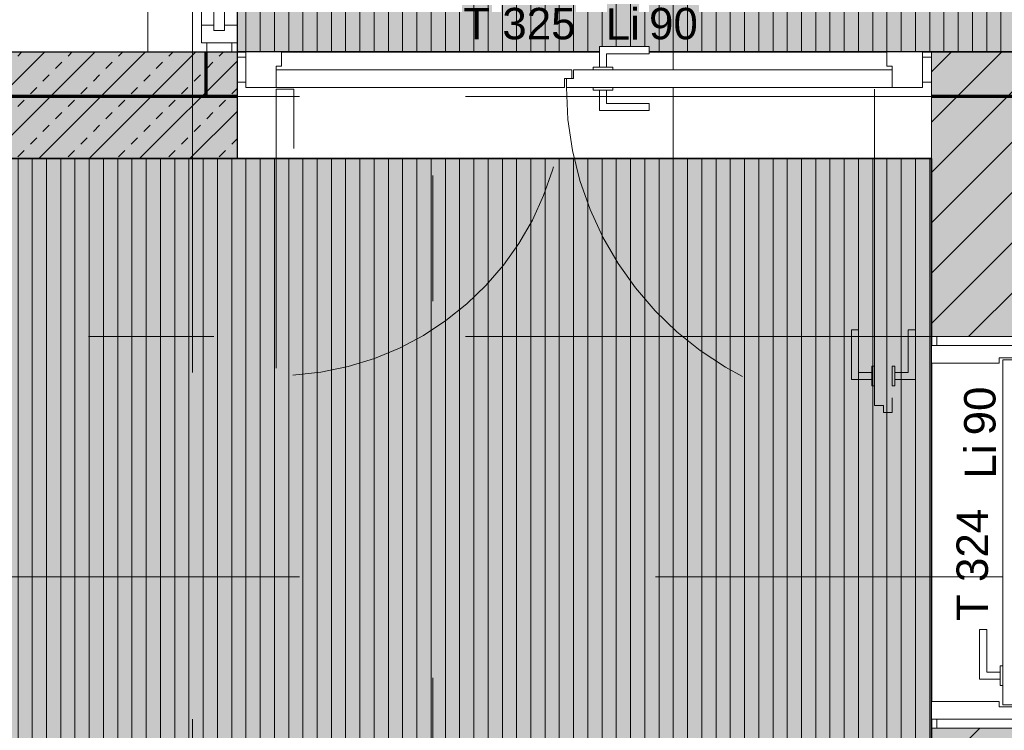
# Model space of a CAD drawing. Header units: metres. Extents: x -49 to 152, y -127 to 99.
# Tile 44 of 177: x -23.44 to -20.67, y -17.98 to -15.98. Entities that reach past the tile are written whole.
import ezdxf
from ezdxf.enums import TextEntityAlignment as Align

# ---------------------------------------------------------------- set-up
doc = ezdxf.new("R2010")
doc.units = ezdxf.units.M
for name, pattern in [('Achsen 01', [5.291531, 3.175, -1.058062, 0.352704, -0.705764]), ('gestrichelt - 01', [2, 1, -1]), ('gestrichelt - 02', [4, 2, -2]), ('ISO-03 Gestrichelt mit Abstand', [7.62, 3.048, -4.572]), ('ISO-07 Punktiert', [0.889, 0.127, -0.762]), ('Raster 01', [2, 1, -1]), ('VW-01 Strichlinie kurz', [2, 1, -1])]:
    doc.linetypes.add(name, pattern=pattern)
for name, color, linetype, lineweight, true_color in [('013_Beton und Stahlbetonarbeiten-000 Brüstung', 7, 'Continuous', 9, 0xa6a6a6), ('013_Beton und Stahlbetonarbeiten-000 Sichtbeton-341 tragende In', 5, 'Continuous', 5, 0x0000ff), ('013_Beton und Stahlbetonarbeiten-000 Sichtbeton-344 Innenwandöf', 5, 'Continuous', 5, 0x0000ff), ('031_Metallbauarbeiten-350 Lamellendecke DS', 7, 'Continuous', 35, 0x666666), ('AV1-Achsen', 1, 'Achsen 01', 18, 0xff0000), ('AV1-Raster', 7, 'Raster 01', 9, 0xa6a6a6), ('AV1-Stempel-Türnummern', 7, 'Continuous', 100, 0x02abea), ('Beschriftung', 7, 'Continuous', 9, 0x555555)]:
    doc.layers.add(name, color=color, linetype=linetype, lineweight=lineweight, true_color=true_color)
for name, color, linetype, lineweight in [('013_Beton und Stahlbetonarbeiten-000 Unterzüge', 7, 'ISO-07 Punktiert', 13), ('013_Beton und Stahlbetonarbeiten-320 Stahlbeton', 7, 'Continuous', 25), ('013_Beton und Stahlbetonarbeiten-340 Innenwände', 7, 'Continuous', 18), ('027_Tischlerarbeiten-340 Innentüren', 7, 'Continuous', 9), ('031_Metallbauarbeiten-340 Innentüren _ Elemente', 7, 'Continuous', 9), ('039_Trockenbauarbeiten-alllg.', 7, 'Continuous', 9), ('_1.35m (3D)', 7, 'Continuous', 9), ('_GRU (2D)', 7, 'Continuous', 9), ('_OG 3 (2D)', 7, 'Continuous', 9), ('_OG 3 - DS (2D)', 7, 'Continuous', 9), ('AV1-Brandschutzkonzept-Brandschutzkonzept', 7, 'Continuous', 5), ('AV1-Schnitt Achsen', 7, 'Achsen 01', 18), ('Keine', 7, 'Continuous', 9)]:
    doc.layers.add(name, color=color, linetype=linetype, lineweight=lineweight)
doc.styles.add('Arial', font='arial.ttf')
pattern_1 = [(90, (0, 0), (0.04, 0), [])]
pattern_2 = [(45, (0, 0), (0.07071068, -0.07071068), [0.025, -0.025])]
pattern_3 = [(-135, (0.03106, -0.03313), (0.07071068, -0.07071068), [])]

# ---------------------------------------------------------------- blocks, each defined once
blk = doc.blocks.new('Group-4')
at = {"layer": 'AV1-Raster'}
for p, q in [((-22.95, -22.95), (-22.95, 1.35)), ((-21.6, -22.95), (-21.6, 1.35)), ((1.35, -16.2), (-40.5, -16.2)), ((1.35, -17.55), (-40.5, -17.55))]:
    blk.add_line(p, q, dxfattribs=at)
blk = doc.blocks.new('1.35m (3D)')
at = {"layer": 'AV1-Raster', "color": 7}
blk.add_blockref('Group-4', (0, 0), dxfattribs=at)
blk = doc.blocks.new('OG 3 - DS (2D)')
at = {"layer": '031_Metallbauarbeiten-350 Lamellendecke DS', "linetype": 'Continuous', "lineweight": 0, "transparency": 33554508}
for points in [[(-22.825, -5.525), (-22.825, -7.975), (-16.075, -7.975), (-16.075, -13.625), (-22.825, -13.625), (-22.825, -16.075), (-13.625, -16.075), (-13.625, -6.425), (-14.975, -6.425), (-14.975, -5.525)], [(-23.075, -21.385), (-23.075, -18.075), (-20.875, -18.075), (-20.875, -16.375), (-30.975, -16.375), (-30.975, -21.385)]]:
    blk.add_hatch(color=254, dxfattribs=at).paths.add_polyline_path(points)
at = {"layer": '031_Metallbauarbeiten-350 Lamellendecke DS', "linetype": 'Continuous', "lineweight": 9, "transparency": 33554508}
h = blk.add_hatch(dxfattribs=at)
h.set_pattern_fill('Lamellendecke', color=252, style=0, pattern_type=2)
h.set_pattern_definition(pattern_1)
h.paths.add_polyline_path([(-22.825, -5.525), (-22.825, -7.975), (-16.075, -7.975), (-16.075, -13.625), (-22.825, -13.625), (-22.825, -16.075), (-13.625, -16.075), (-13.625, -6.425), (-14.975, -6.425), (-14.975, -5.525)])
h = blk.add_hatch(dxfattribs=at)
h.set_pattern_fill('Lamellendecke', color=252, style=0, pattern_type=2)
h.set_pattern_definition(pattern_1)
h.paths.add_polyline_path([(-23.075, -21.385), (-23.075, -18.075), (-20.875, -18.075), (-20.875, -16.375), (-30.975, -16.375), (-30.975, -21.385)])
at = {"layer": '031_Metallbauarbeiten-350 Lamellendecke DS', "flags": 128}
for points in [[(-22.825, -5.525), (-22.825, -7.975), (-16.075, -7.975), (-16.075, -13.625), (-22.825, -13.625), (-22.825, -16.075), (-13.625, -16.075), (-13.625, -6.425), (-14.975, -6.425), (-14.975, -5.525)], [(-23.075, -21.385), (-23.075, -18.075), (-20.875, -18.075), (-20.875, -16.375), (-30.975, -16.375), (-30.975, -21.385)]]:
    blk.add_lwpolyline(points, close=True, dxfattribs=at)
blk = doc.blocks.new('COE - Glaswand - Innenhof 03')
at = {"color": 255}
for points in [[(-2.375, 0.05), (-1.25, 0.05), (-1.25, -0.05), (-2.375, -0.05)], [(-1.2, 0.05), (-0.075, 0.05), (-0.075, -0.05), (-1.2, -0.05)]]:
    blk.add_wipeout(points, dxfattribs=at).dxf.layer = '031_Metallbauarbeiten-340 Innentüren _ Elemente'
at = {"layer": '031_Metallbauarbeiten-340 Innentüren _ Elemente', "color": 253, "flags": 128}
for points in [[(-2.375, 0.05), (-1.25, 0.05), (-1.25, -0.05), (-2.375, -0.05)], [(-1.2, 0.05), (-0.075, 0.05), (-0.075, -0.05), (-1.2, -0.05)]]:
    blk.add_lwpolyline(points, close=True, dxfattribs=at)
at = {"color": 255}
for points in [[(-2.375, -0.015), (-2.375, -0.05), (-2.425, -0.05), (-2.425, 0.05), (-2.375, 0.05), (-2.375, 0.015), (-2.39, 0.015), (-2.39, -0.015)], [(-0.075, -0.015), (-0.075, -0.05), (-0.025, -0.05), (-0.025, 0.05), (-0.075, 0.05), (-0.075, 0.015), (-0.06, 0.015), (-0.06, -0.015)]]:
    blk.add_wipeout(points, dxfattribs=at).dxf.layer = '031_Metallbauarbeiten-340 Innentüren _ Elemente'
at = {"layer": '031_Metallbauarbeiten-340 Innentüren _ Elemente', "flags": 128}
for points in [[(-2.375, -0.015), (-2.375, -0.05), (-2.425, -0.05), (-2.425, 0.05), (-2.375, 0.05), (-2.375, 0.015), (-2.39, 0.015), (-2.39, -0.015)], [(-0.075, -0.015), (-0.075, -0.05), (-0.025, -0.05), (-0.025, 0.05), (-0.075, 0.05), (-0.075, 0.015), (-0.06, 0.015), (-0.06, -0.015)]]:
    blk.add_lwpolyline(points, close=True, dxfattribs=at)
at = {"color": 255}
for points in [[(-2.45, 0.035), (-2.425, 0.035), (-2.425, -0.035), (-2.45, -0.035)], [(-0.025, 0.035), (0, 0.035), (0, -0.035), (-0.025, -0.035)], [(-1.215, 0.015), (-0.06, 0.015), (-0.06, -0.015), (-1.215, -0.015)]]:
    blk.add_wipeout(points, dxfattribs=at).dxf.layer = '031_Metallbauarbeiten-340 Innentüren _ Elemente'
at = {"layer": '031_Metallbauarbeiten-340 Innentüren _ Elemente', "flags": 128}
for points in [[(-2.45, 0.035), (-2.425, 0.035), (-2.425, -0.035), (-2.45, -0.035)], [(-0.025, 0.035), (0, 0.035), (0, -0.035), (-0.025, -0.035)], [(-1.215, 0.015), (-0.06, 0.015), (-0.06, -0.015), (-1.215, -0.015)]]:
    blk.add_lwpolyline(points, close=True, dxfattribs=at)
at = {"color": 255}
blk.add_wipeout([(-1.25, 0.015), (-1.25, 0.05), (-1.2, 0.05), (-1.2, 0.015), (-1.215, 0.015), (-1.215, -0.015), (-1.2, -0.015), (-1.2, -0.05), (-1.25, -0.05), (-1.25, -0.015), (-1.235, -0.015), (-1.235, 0.015)], dxfattribs=at).dxf.layer = '031_Metallbauarbeiten-340 Innentüren _ Elemente'
at = {"layer": '031_Metallbauarbeiten-340 Innentüren _ Elemente', "flags": 128}
blk.add_lwpolyline([(-1.25, 0.015), (-1.25, 0.05), (-1.2, 0.05), (-1.2, 0.015), (-1.215, 0.015), (-1.215, -0.015), (-1.2, -0.015), (-1.2, -0.05), (-1.25, -0.05), (-1.25, -0.015), (-1.235, -0.015), (-1.235, 0.015)], close=True, dxfattribs=at)
at = {"color": 255}
blk.add_wipeout([(-2.39, 0.015), (-1.235, 0.015), (-1.235, -0.015), (-2.39, -0.015)], dxfattribs=at).dxf.layer = '031_Metallbauarbeiten-340 Innentüren _ Elemente'
at = {"layer": '031_Metallbauarbeiten-340 Innentüren _ Elemente', "flags": 128}
blk.add_lwpolyline([(-2.39, 0.015), (-1.235, 0.015), (-1.235, -0.015), (-2.39, -0.015)], close=True, dxfattribs=at)
blk = doc.blocks.new('COE - Innentür 1.10 _ 0.25')
at = {"layer": '027_Tischlerarbeiten-340 Innentüren', "color": 253, "linetype": 'gestrichelt - 01', "lineweight": 9, "transparency": 33554687, "flags": 128}
for points in [[(1.0325, 1.0375), (1.0125, 1.0375), (1.0125, 1.075), (0.8925, 1.075), (0.8925, 1.095), (1.0325, 1.095)], [(0.135, 1.03), (1.105, 1.03), (1.105, 0.98), (0.135, 0.98)], [(0.995, 1.03), (0.995, 1.0375), (1.05, 1.0375), (1.05, 1.03)], [(1.0325, 0.9725), (1.0125, 0.9725), (1.0125, 0.935), (0.8925, 0.935), (0.8925, 0.915), (1.0325, 0.915)], [(0.995, 0.9725), (0.995, 0.98), (1.05, 0.98), (1.05, 0.9725)]]:
    blk.add_lwpolyline(points, close=True, dxfattribs=at)
at = {"layer": '027_Tischlerarbeiten-340 Innentüren', "color": 253, "linetype": 'gestrichelt - 01', "lineweight": 9, "transparency": 33554687}
blk.add_arc((0.1325, 1.0375), 0.9725, 269.5581, 356.6163, dxfattribs=at)
at = {"color": 255}
for points in [[(-0.11, 1.1), (0.11, 1.1), (0.11, 1.075), (-0.11, 1.075)], [(-0.11, 0.025), (0.11, 0.025), (0.11, 0), (-0.11, 0)]]:
    blk.add_wipeout(points, dxfattribs=at).dxf.layer = '027_Tischlerarbeiten-340 Innentüren'
at = {"layer": '027_Tischlerarbeiten-340 Innentüren', "flags": 128}
for points in [[(-0.11, 1.1), (0.11, 1.1), (0.11, 1.075), (-0.11, 1.075)], [(-0.11, 0.025), (0.11, 0.025), (0.11, 0), (-0.11, 0)]]:
    blk.add_lwpolyline(points, close=True, dxfattribs=at)
at = {"color": 255}
blk.add_wipeout([(0.125, 0.06), (0.065, 0.06), (0.065, 0.075), (-0.125, 0.075), (-0.125, 0.025), (0.125, 0.025)], dxfattribs=at).dxf.layer = '027_Tischlerarbeiten-340 Innentüren'
at = {"layer": '027_Tischlerarbeiten-340 Innentüren', "flags": 128}
blk.add_lwpolyline([(0.125, 0.06), (0.065, 0.06), (0.065, 0.075), (-0.125, 0.075), (-0.125, 0.025), (0.125, 0.025)], close=True, dxfattribs=at)
at = {"color": 255}
blk.add_wipeout([(0.125, 1.035), (0.125, 0.065), (0.075, 0.065), (0.075, 1.035)], dxfattribs=at).dxf.layer = '027_Tischlerarbeiten-340 Innentüren'
at = {"layer": '027_Tischlerarbeiten-340 Innentüren', "flags": 128}
blk.add_lwpolyline([(0.125, 1.035), (0.125, 0.065), (0.075, 0.065), (0.075, 1.035)], close=True, dxfattribs=at)
at = {"color": 255}
for points in [[(0.125, 1.04), (0.065, 1.04), (0.065, 1.025), (-0.125, 1.025), (-0.125, 1.075), (0.125, 1.075)], [(0.0675, 0.1375), (0.0675, 0.1575), (0.03, 0.1575), (0.03, 0.2775), (0.01, 0.2775), (0.01, 0.1375)], [(0.1325, 0.1375), (0.1325, 0.1575), (0.17, 0.1575), (0.17, 0.2775), (0.19, 0.2775), (0.19, 0.1375)]]:
    blk.add_wipeout(points, dxfattribs=at).dxf.layer = '027_Tischlerarbeiten-340 Innentüren'
at = {"layer": '027_Tischlerarbeiten-340 Innentüren', "flags": 128}
for points in [[(0.125, 1.04), (0.065, 1.04), (0.065, 1.025), (-0.125, 1.025), (-0.125, 1.075), (0.125, 1.075)], [(0.0675, 0.1375), (0.0675, 0.1575), (0.03, 0.1575), (0.03, 0.2775), (0.01, 0.2775), (0.01, 0.1375)], [(0.1325, 0.1375), (0.1325, 0.1575), (0.17, 0.1575), (0.17, 0.2775), (0.19, 0.2775), (0.19, 0.1375)]]:
    blk.add_lwpolyline(points, close=True, dxfattribs=at)
at = {"color": 255}
for points in [[(0.14, 1.0375), (0.1378, 1.0322), (0.1325, 1.03), (0.1272, 1.0322), (0.125, 1.0375), (0.1272, 1.0428), (0.1325, 1.045), (0.1378, 1.0428)], [(0.0675, 0.175), (0.075, 0.175), (0.075, 0.12), (0.0675, 0.12)], [(0.125, 0.175), (0.1325, 0.175), (0.1325, 0.12), (0.125, 0.12)]]:
    blk.add_wipeout(points, dxfattribs=at).dxf.layer = '027_Tischlerarbeiten-340 Innentüren'
at = {"layer": '027_Tischlerarbeiten-340 Innentüren', "flags": 128}
for points in [[(0.0675, 0.175), (0.075, 0.175), (0.075, 0.12), (0.0675, 0.12)], [(0.125, 0.175), (0.1325, 0.175), (0.1325, 0.12), (0.125, 0.12)]]:
    blk.add_lwpolyline(points, close=True, dxfattribs=at)
at = {"layer": '027_Tischlerarbeiten-340 Innentüren'}
blk.add_circle((0.1325, 1.0375), 0.0075, dxfattribs=at)
blk = doc.blocks.new('Group-357')
at = {"layer": '031_Metallbauarbeiten-340 Innentüren _ Elemente', "char_height": 0.08826, "attachment_point": 8, "line_spacing_factor": 0.965511, "style": 'Arial'}
for s, insert in [('T 325', (-22.032, -16.0409)), ('Li', (-21.7417, -16.0409)), ('90', (-21.5995, -16.0409))]:
    blk.add_mtext(s, dxfattribs=dict(at, insert=insert))
at = {"layer": 'AV1-Stempel-Türnummern', "color": 0, "flags": 1}
for tag in ['Türnummer', 'Lichte_Breite', 'Panikfunktion', 'AT-Nr.', 'Schallschutzklasse']:
    blk.add_attdef(tag, (-22.1911, -16.0448), '', height=0.00018, dxfattribs=at)
blk = doc.blocks.new('Türnummer 2 - Innentür')
at = {"layer": '031_Metallbauarbeiten-340 Innentüren _ Elemente', "char_height": 0.08826, "attachment_point": 8, "line_spacing_factor": 0.965511, "style": 'Arial'}
for s, insert in [('Li', (0, -0.0671)), ('90', (0.1423, -0.0671))]:
    blk.add_mtext(s, dxfattribs=dict(at, insert=insert))
at = {"layer": '031_Metallbauarbeiten-340 Innentüren _ Elemente', "style": 'Arial'}
blk.add_attdef('Türnummer', text='', height=0.0883, dxfattribs=at).set_placement((-0.2903, -0.071), align=Align.BOTTOM_CENTER)
at = {"layer": '031_Metallbauarbeiten-340 Innentüren _ Elemente', "color": 7, "transparency": 33554687, "style": 'Arial'}
blk.add_attdef('Schallschutzklasse', text='', height=0.0883, dxfattribs=at).set_placement((-0.1763, -0.2296), align=Align.BOTTOM_CENTER)
at = {"layer": 'Keine', "color": 0, "flags": 1}
for tag, p in [('Lichte_Breite', (-0.4481, -0.3885)), ('Panikfunktion', (-0.4481, -0.5473)), ('AT-Nr.', (-0.4481, -0.7062))]:
    blk.add_attdef(tag, p, '', height=0.0883, dxfattribs=at)
blk = doc.blocks.new('Group-358')
at = {"layer": '031_Metallbauarbeiten-340 Innentüren _ Elemente', "color": 253, "linetype": 'gestrichelt - 01', "lineweight": 9, "flags": 128}
for points in [[(-22.715, -16.9635), (-22.715, -16.18), (-22.665, -16.18), (-22.665, -16.9835), (-22.69, -16.9835), (-22.69, -16.9635)], [(-21.035, -16.18), (-21.035, -17.0684), (-21.01, -17.0684), (-21.01, -17.0884), (-20.985, -17.0884), (-20.985, -16.18)], [(-21.0425, -16.9959), (-21.0425, -16.9759), (-21.08, -16.9759), (-21.08, -16.8559), (-21.1, -16.8559), (-21.1, -16.9959)], [(-20.9775, -16.9959), (-20.9775, -16.9759), (-20.94, -16.9759), (-20.94, -16.8559), (-20.92, -16.8559), (-20.92, -16.9959)], [(-21.035, -16.9584), (-21.035, -17.0134), (-21.0425, -17.0134), (-21.0425, -16.9584)], [(-20.9775, -16.9584), (-20.9775, -17.0134), (-20.985, -17.0134), (-20.985, -16.9584)]]:
    blk.add_lwpolyline(points, close=True, dxfattribs=at)
at = {"layer": '031_Metallbauarbeiten-340 Innentüren _ Elemente', "color": 253, "linetype": 'gestrichelt - 01', "lineweight": 9}
for centre, radius, start, end in [((-22.715, -16.175), 0.81, 273.2987, 0), ((-20.985, -16.175), 0.915, 180, 266.5748)]:
    blk.add_arc(centre, radius, start, end, dxfattribs=at)
at = {"color": 255}
for points in [[(-22.8, -16.09), (-22.8, -16.16), (-22.825, -16.16), (-22.825, -16.09)], [(-20.875, -16.09), (-20.875, -16.16), (-20.9, -16.16), (-20.9, -16.09)]]:
    blk.add_wipeout(points, dxfattribs=at).dxf.layer = '031_Metallbauarbeiten-340 Innentüren _ Elemente'
at = {"layer": '031_Metallbauarbeiten-340 Innentüren _ Elemente', "flags": 128}
for points in [[(-22.8, -16.09), (-22.8, -16.16), (-22.825, -16.16), (-22.825, -16.09)], [(-20.875, -16.09), (-20.875, -16.16), (-20.9, -16.16), (-20.9, -16.09)]]:
    blk.add_lwpolyline(points, close=True, dxfattribs=at)
at = {"color": 255}
blk.add_wipeout([(-20.985, -16.125), (-21.88, -16.125), (-21.88, -16.15), (-21.9, -16.15), (-21.9, -16.175), (-20.985, -16.175)], dxfattribs=at).dxf.layer = '031_Metallbauarbeiten-340 Innentüren _ Elemente'
at = {"layer": '031_Metallbauarbeiten-340 Innentüren _ Elemente', "flags": 128}
blk.add_lwpolyline([(-20.985, -16.125), (-21.88, -16.125), (-21.88, -16.15), (-21.9, -16.15), (-21.9, -16.175), (-20.985, -16.175)], close=True, dxfattribs=at)
at = {"color": 255}
blk.add_wipeout([(-22.715, -16.115), (-22.715, -16.175), (-22.8, -16.175), (-22.8, -16.075), (-22.7, -16.075), (-22.7, -16.115)], dxfattribs=at).dxf.layer = '031_Metallbauarbeiten-340 Innentüren _ Elemente'
at = {"layer": '031_Metallbauarbeiten-340 Innentüren _ Elemente', "flags": 128}
blk.add_lwpolyline([(-22.715, -16.115), (-22.715, -16.175), (-22.8, -16.175), (-22.8, -16.075), (-22.7, -16.075), (-22.7, -16.115)], close=True, dxfattribs=at)
at = {"color": 255}
for points in [[(-21.8075, -16.1175), (-21.7875, -16.1175), (-21.7875, -16.08), (-21.6675, -16.08), (-21.6675, -16.06), (-21.8075, -16.06)], [(-20.985, -16.115), (-20.985, -16.175), (-20.9, -16.175), (-20.9, -16.075), (-21, -16.075), (-21, -16.115)], [(-21.8075, -16.1825), (-21.7875, -16.1825), (-21.7875, -16.22), (-21.6675, -16.22), (-21.6675, -16.24), (-21.8075, -16.24)]]:
    blk.add_wipeout(points, dxfattribs=at).dxf.layer = '031_Metallbauarbeiten-340 Innentüren _ Elemente'
at = {"layer": '031_Metallbauarbeiten-340 Innentüren _ Elemente', "flags": 128}
for points in [[(-21.8075, -16.1175), (-21.7875, -16.1175), (-21.7875, -16.08), (-21.6675, -16.08), (-21.6675, -16.06), (-21.8075, -16.06)], [(-20.985, -16.115), (-20.985, -16.175), (-20.9, -16.175), (-20.9, -16.075), (-21, -16.075), (-21, -16.115)], [(-21.8075, -16.1825), (-21.7875, -16.1825), (-21.7875, -16.22), (-21.6675, -16.22), (-21.6675, -16.24), (-21.8075, -16.24)]]:
    blk.add_lwpolyline(points, close=True, dxfattribs=at)
at = {"color": 255}
blk.add_wipeout([(-21.905, -16.175), (-22.715, -16.175), (-22.715, -16.125), (-21.885, -16.125), (-21.885, -16.15), (-21.905, -16.15)], dxfattribs=at).dxf.layer = '031_Metallbauarbeiten-340 Innentüren _ Elemente'
at = {"layer": '031_Metallbauarbeiten-340 Innentüren _ Elemente', "flags": 128}
blk.add_lwpolyline([(-21.905, -16.175), (-22.715, -16.175), (-22.715, -16.125), (-21.885, -16.125), (-21.885, -16.15), (-21.905, -16.15)], close=True, dxfattribs=at)
at = {"color": 255}
for points in [[(-21.77, -16.1175), (-21.77, -16.125), (-21.825, -16.125), (-21.825, -16.1175)], [(-21.77, -16.175), (-21.77, -16.1825), (-21.825, -16.1825), (-21.825, -16.175)]]:
    blk.add_wipeout(points, dxfattribs=at).dxf.layer = '031_Metallbauarbeiten-340 Innentüren _ Elemente'
at = {"layer": '031_Metallbauarbeiten-340 Innentüren _ Elemente', "flags": 128}
for points in [[(-21.77, -16.1175), (-21.77, -16.125), (-21.825, -16.125), (-21.825, -16.1175)], [(-21.77, -16.175), (-21.77, -16.1825), (-21.825, -16.1825), (-21.825, -16.175)]]:
    blk.add_lwpolyline(points, close=True, dxfattribs=at)
blk = doc.blocks.new('OG 3 (2D)')
at = {"layer": '013_Beton und Stahlbetonarbeiten-000 Sichtbeton-341 tragende In', "color": 30}
blk.add_solid([(-17.925, -16.125), (-17.875, -16.075), (-20.825, -16.125), (-20.875, -16.075)], dxfattribs=at)
at = {"layer": '013_Beton und Stahlbetonarbeiten-000 Unterzüge', "linetype": 'VW-01 Strichlinie kurz', "flags": 128}
blk.add_lwpolyline([(-20.875, -16.875), (-20.625, -16.875), (-20.625, -17.975), (-20.875, -17.975)], close=True, dxfattribs=at)
at = {"layer": 'AV1-Brandschutzkonzept-Brandschutzkonzept', "color": 40, "linetype": 'gestrichelt - 01', "lineweight": 70, "true_color": 0xffc000, "transparency": 33554687}
for p, q in [((-22.95, -16.2), (-26.275, -16.2)), ((-22.825, -16.2), (-22.95, -16.2)), ((-22.825, -16.2), (-22.9128, -16.2)), ((-18.9507, -16.2), (-20.875, -16.2)), ((-18, -16.2), (-20.875, -16.2))]:
    blk.add_line(p, q, dxfattribs=at)
at = {"layer": 'AV1-Stempel-Türnummern', "color": 7}
blk.add_blockref('Group-357', (0, 0), dxfattribs=at)
at = {"color": 255}
blk.add_wipeout([(-23.075, -16.075), (-23.075, -13.625), (-22.825, -13.625), (-22.825, -16.075)], dxfattribs=at).dxf.layer = '013_Beton und Stahlbetonarbeiten-000 Brüstung'
at = {"layer": '013_Beton und Stahlbetonarbeiten-000 Brüstung', "flags": 128}
blk.add_lwpolyline([(-23.075, -16.075), (-23.075, -13.625), (-22.825, -13.625), (-22.825, -16.075)], close=True, dxfattribs=at)
at = {"layer": '013_Beton und Stahlbetonarbeiten-000 Sichtbeton-341 tragende In', "color": 30}
blk.add_solid([(-26.275, -16.075), (-26.225, -16.125), (-23.075, -16.075), (-23.075, -16.125)], dxfattribs=at)
at = {"layer": '039_Trockenbauarbeiten-alllg.', "color": 12, "linetype": 'ISO-03 Gestrichelt mit Abstand'}
blk.add_line((-22.95, -13.625), (-22.95, -16.075), dxfattribs=at)
at = {"layer": 'Beschriftung', "linetype": 'gestrichelt - 02'}
blk.add_line((-39.025, -5.525), (-23.075, -16.075), dxfattribs=at)
at = {"layer": '027_Tischlerarbeiten-340 Innentüren', "color": 7}
blk.add_blockref('COE - Innentür 1.10 _ 0.25', (-20.75, -17.975), dxfattribs=at)
at = {"layer": '013_Beton und Stahlbetonarbeiten-000 Sichtbeton-341 tragende In', "color": 30}
blk.add_solid([(-20.875, -18.375), (-20.825, -18.375), (-20.875, -17.975), (-20.825, -17.975)], dxfattribs=at)
at = {"layer": '031_Metallbauarbeiten-340 Innentüren _ Elemente', "color": 7, "rotation": 90}
blk.add_blockref('COE - Glaswand - Innenhof 03', (-22.875, -13.625), dxfattribs=at)
at = {"layer": 'AV1-Stempel-Türnummern', "color": 7}
ref = blk.add_blockref('Türnummer 2 - Innentür', (-20.761, -17.2262), dxfattribs=dict(at, rotation=90))
ref.add_attrib('Türnummer', 'T 324', dxfattribs={"layer": '031_Metallbauarbeiten-340 Innentüren _ Elemente', "height": 0.08826, "rotation": 90, "style": 'Arial'}).set_placement((-20.69, -17.5164), align=Align.BOTTOM_CENTER)
at = {"layer": '013_Beton und Stahlbetonarbeiten-340 Innenwände', "linetype": 'Continuous', "lineweight": 0, "true_color": 0xc0c0c0}
blk.add_hatch(color=9, dxfattribs=at).paths.add_polyline_path([(-20.875, -16.875), (-20.875, -16.075), (-17.875, -16.075), (-17.875, -18.625), (-22.825, -18.625), (-22.825, -21.475), (-23.075, -21.475), (-23.075, -18.375), (-20.875, -18.375), (-20.875, -17.975), (-20.625, -17.975), (-20.625, -18.375), (-18.125, -18.375), (-18.125, -16.325), (-20.625, -16.325), (-20.625, -16.875)])
at = {"layer": '013_Beton und Stahlbetonarbeiten-340 Innenwände', "linetype": 'Continuous', "lineweight": 13}
h = blk.add_hatch(dxfattribs=at)
h.set_pattern_fill('Stahlbeton', color=251, style=0, pattern_type=2)
h.set_pattern_definition(pattern_2)
h.paths.add_polyline_path([(-20.875, -16.875), (-20.875, -16.075), (-17.875, -16.075), (-17.875, -18.625), (-22.825, -18.625), (-22.825, -21.475), (-23.075, -21.475), (-23.075, -18.375), (-20.875, -18.375), (-20.875, -17.975), (-20.625, -17.975), (-20.625, -18.375), (-18.125, -18.375), (-18.125, -16.325), (-20.625, -16.325), (-20.625, -16.875)])
h = blk.add_hatch(dxfattribs=at)
h.set_pattern_fill('Stahlbeton-1', color=251, style=0, pattern_type=2)
h.set_pattern_definition(pattern_3)
h.paths.add_polyline_path([(-20.875, -16.875), (-20.875, -16.075), (-17.875, -16.075), (-17.875, -18.625), (-22.825, -18.625), (-22.825, -21.475), (-23.075, -21.475), (-23.075, -18.375), (-20.875, -18.375), (-20.875, -17.975), (-20.625, -17.975), (-20.625, -18.375), (-18.125, -18.375), (-18.125, -16.325), (-20.625, -16.325), (-20.625, -16.875)])
at = {"layer": '013_Beton und Stahlbetonarbeiten-340 Innenwände', "flags": 128}
blk.add_lwpolyline([(-20.875, -16.875), (-20.875, -16.075), (-17.875, -16.075), (-17.875, -18.625), (-22.825, -18.625), (-22.825, -21.475), (-23.075, -21.475), (-23.075, -18.375), (-20.875, -18.375), (-20.875, -17.975), (-20.625, -17.975), (-20.625, -18.375), (-18.125, -18.375), (-18.125, -16.325), (-20.625, -16.325), (-20.625, -16.875)], close=True, dxfattribs=at)
at = {"layer": 'AV1-Brandschutzkonzept-Brandschutzkonzept', "color": 40, "linetype": 'gestrichelt - 01', "lineweight": 70, "true_color": 0xffc000, "transparency": 33554687}
blk.add_line((-22.9128, -16.075), (-22.9128, -16.2), dxfattribs=at)
at = {"layer": '031_Metallbauarbeiten-340 Innentüren _ Elemente', "color": 7}
blk.add_blockref('Group-358', (0, 0), dxfattribs=at)
at = {"layer": '013_Beton und Stahlbetonarbeiten-320 Stahlbeton', "linetype": 'Continuous', "lineweight": 0, "true_color": 0xc0c0c0}
blk.add_hatch(color=9, dxfattribs=at).paths.add_polyline_path([(-26.275, -16.075), (-22.825, -16.075), (-22.825, -16.375), (-26.275, -16.375)])
at = {"layer": '013_Beton und Stahlbetonarbeiten-320 Stahlbeton', "linetype": 'Continuous', "lineweight": 13}
h = blk.add_hatch(dxfattribs=at)
h.set_pattern_fill('Stahlbeton', color=251, style=0, pattern_type=2)
h.set_pattern_definition(pattern_2)
h.paths.add_polyline_path([(-26.275, -16.075), (-22.825, -16.075), (-22.825, -16.375), (-26.275, -16.375)])
h = blk.add_hatch(dxfattribs=at)
h.set_pattern_fill('Stahlbeton-1', color=251, style=0, pattern_type=2)
h.set_pattern_definition(pattern_3)
h.paths.add_polyline_path([(-26.275, -16.075), (-22.825, -16.075), (-22.825, -16.375), (-26.275, -16.375)])
at = {"layer": '013_Beton und Stahlbetonarbeiten-000 Sichtbeton-341 tragende In', "color": 30}
for points in [[(-23.075, -16.075), (-22.825, -16.075), (-23.075, -16.125), (-22.875, -16.125)], [(-26.225, -16.325), (-26.275, -16.375), (-22.875, -16.325), (-22.825, -16.375)], [(-20.875, -16.875), (-20.825, -16.875), (-20.875, -16.325), (-20.825, -16.325)]]:
    blk.add_solid(points, dxfattribs=at)
at = {"layer": '013_Beton und Stahlbetonarbeiten-000 Sichtbeton-344 Innenwandöf', "color": 30}
for points in [[(-22.825, -16.075), (-22.825, -16.375), (-22.875, -16.125), (-22.875, -16.325)], [(-20.875, -16.075), (-20.875, -16.325), (-20.825, -16.125), (-20.825, -16.325)]]:
    blk.add_solid(points, dxfattribs=at)
at = {"layer": '013_Beton und Stahlbetonarbeiten-000 Unterzüge', "linetype": 'VW-01 Strichlinie kurz', "flags": 128}
blk.add_lwpolyline([(-22.825, -16.375), (-22.825, -16.075), (-20.875, -16.075), (-20.875, -16.375)], close=True, dxfattribs=at)
at = {"layer": '013_Beton und Stahlbetonarbeiten-320 Stahlbeton', "flags": 128}
blk.add_lwpolyline([(-26.275, -16.075), (-22.825, -16.075), (-22.825, -16.375), (-26.275, -16.375)], close=True, dxfattribs=at)
at = {"layer": '039_Trockenbauarbeiten-alllg.', "color": 12, "linetype": 'ISO-07 Punktiert'}
blk.add_line((-20.875, -16.2), (-22.825, -16.2), dxfattribs=at)
blk = doc.blocks.new('Group-875')
at = {"layer": 'AV1-Achsen'}
blk.add_line((-22.95, -26.5), (-22.95, 4.9), dxfattribs=at)
blk = doc.blocks.new('Group-880')
at = {"layer": 'AV1-Achsen'}
blk.add_line((-43.35, -16.2), (4.2, -16.2), dxfattribs=at)
blk = doc.blocks.new('Group-885')
at = {"layer": 'AV1-Schnitt Achsen'}
blk.add_line((-43.35, -16.875), (4.2, -16.875), dxfattribs=at)
blk = doc.blocks.new('Group-890')
at = {"layer": 'AV1-Schnitt Achsen'}
blk.add_line((-22.275, -26.3), (-22.275, 4.7), dxfattribs=at)
blk = doc.blocks.new('GRU (2D)')
at = {"layer": 'AV1-Achsen', "color": 7}
for name in ['Group-875', 'Group-880']:
    blk.add_blockref(name, (0, 0), dxfattribs=at)
at = {"layer": 'AV1-Schnitt Achsen', "color": 7}
for name in ['Group-890', 'Group-885']:
    blk.add_blockref(name, (0, 0), dxfattribs=at)

msp = doc.modelspace()

# ---------------------------------------------------------------- block references
at = {"layer": '_1.35m (3D)'}
msp.add_blockref('1.35m (3D)', (0, 0), dxfattribs=at)

# ---------------------------------------------------------------- next in the draw order: block references
at = {"layer": '_OG 3 - DS (2D)'}
msp.add_blockref('OG 3 - DS (2D)', (0, 0), dxfattribs=at)

# ---------------------------------------------------------------- next in the draw order: block references
at = {"layer": '_OG 3 (2D)'}
msp.add_blockref('OG 3 (2D)', (0, 0), dxfattribs=at)

# ---------------------------------------------------------------- next in the draw order: block references
at = {"layer": '_GRU (2D)'}
msp.add_blockref('GRU (2D)', (0, 0), dxfattribs=at)

doc.saveas('drawing.dxf')
